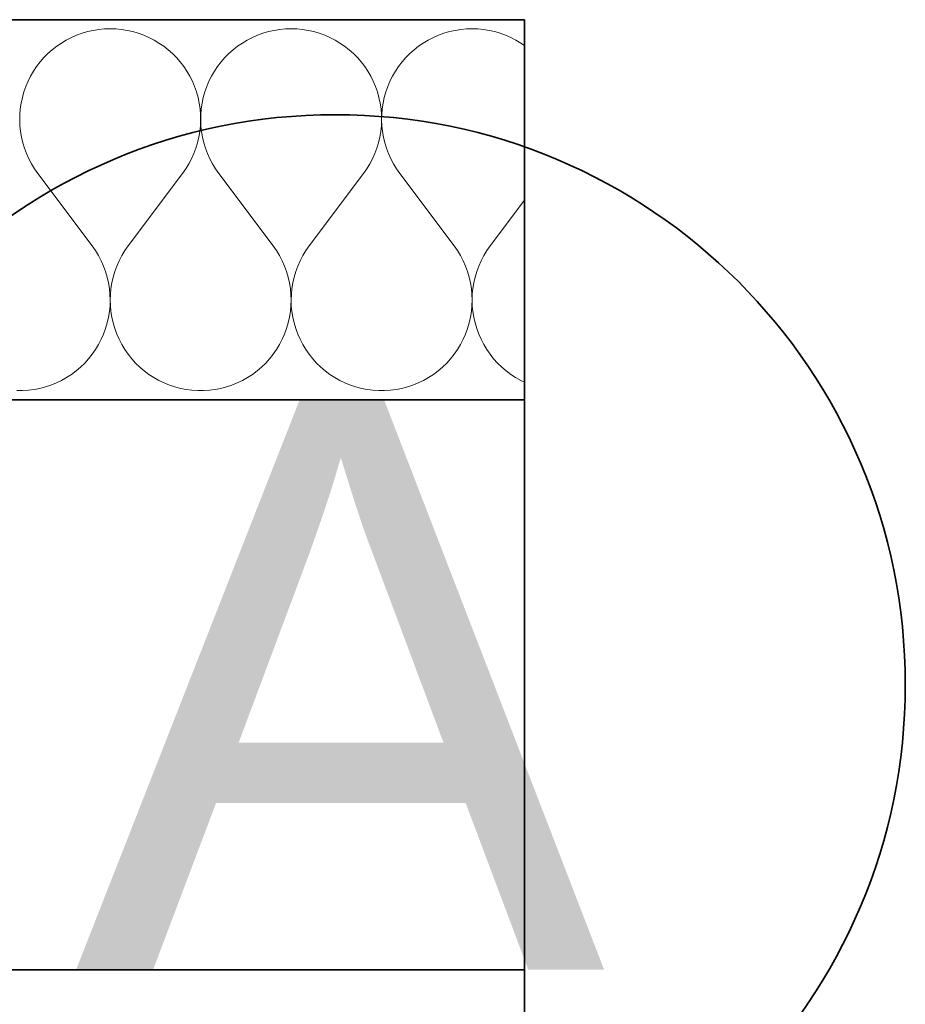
# Model space of a CAD drawing. Header units: millimetres. Extents: x -34676 to 172266, y 39940 to 476087.
# Tile 235 of 256: x 51151 to 51617, y 382943 to 383461. Entities that reach past the tile are written whole.
import ezdxf

# ---------------------------------------------------------------- set-up
doc = ezdxf.new("R2010")
doc.units = ezdxf.units.MM
doc.header["$MEASUREMENT"] = 0
for name, color, linetype in [('#podkład', 252, 'Continuous'), ('- A - ocieplenie', 7, 'Continuous'), ('Konstrukcja - Siatka mod', 7, 'Continuous'), ('Konstrukcja - Ściany zewnętrzne', 7, 'Continuous')]:
    doc.layers.add(name, color=color, linetype=linetype)
doc.styles.add('MtXpl_Arial', font='arial.ttf', dxfattribs={"height": 0.2})

# ---------------------------------------------------------------- blocks, each defined once
blk = doc.blocks.new('uyd')
at = {"layer": '- A - ocieplenie', "color": 252, "linetype": 'Continuous', "lineweight": 35, "ltscale": 100}
for p, q in [((51024.16, 173510.47), (50017.56, 173510.47)), ((51024.16, 173310.47), (51024.16, 173510.47)), ((50017.56, 173310.47), (51024.16, 173310.47)), ((51024.16, 173010.47), (49287.56, 173010.47)), ((51024.16, 172810.47), (51024.16, 173010.47))]:
    blk.add_line(p, q, dxfattribs=at)
at = {"layer": '- A - ocieplenie', "color": 252, "linetype": 'Continuous', "lineweight": 13, "ltscale": 100}
for p, q in [((50800.11, 173505.33), (50797.13, 173504.85)), ((50803.1, 173505.61), (50800.11, 173505.33)), ((50806.12, 173505.71), (50803.1, 173505.61)), ((50809.13, 173505.61), (50806.12, 173505.71)), ((50812.12, 173505.33), (50809.13, 173505.61)), ((50815.1, 173504.85), (50812.12, 173505.33)), ((50895.34, 173505.33), (50892.37, 173504.85)), ((50898.34, 173505.61), (50895.34, 173505.33)), ((50901.35, 173505.71), (50898.34, 173505.61)), ((50904.36, 173505.61), (50901.35, 173505.71)), ((50907.36, 173505.33), (50904.36, 173505.61)), ((50910.34, 173504.85), (50907.36, 173505.33)), ((50990.58, 173505.33), (50987.61, 173504.85)), ((50993.58, 173505.61), (50990.58, 173505.33)), ((50996.59, 173505.71), (50993.58, 173505.61)), ((50999.6, 173505.61), (50996.59, 173505.71)), ((51002.6, 173505.33), (50999.6, 173505.61)), ((51005.58, 173504.85), (51002.6, 173505.33)), ((50785.71, 173501.11), (50783.03, 173499.74)), ((50788.47, 173502.32), (50785.71, 173501.11)), ((50791.3, 173503.34), (50788.47, 173502.32)), ((50794.19, 173504.19), (50791.3, 173503.34)), ((50797.13, 173504.85), (50794.19, 173504.19)), ((50818.04, 173504.19), (50815.1, 173504.85)), ((50820.93, 173503.34), (50818.04, 173504.19)), ((50823.76, 173502.32), (50820.93, 173503.34)), ((50826.52, 173501.11), (50823.76, 173502.32)), ((50829.2, 173499.74), (50826.52, 173501.11)), ((50880.95, 173501.11), (50878.27, 173499.74)), ((50883.71, 173502.32), (50880.95, 173501.11)), ((50886.54, 173503.34), (50883.71, 173502.32)), ((50889.43, 173504.19), (50886.54, 173503.34)), ((50892.37, 173504.85), (50889.43, 173504.19)), ((50913.28, 173504.19), (50910.34, 173504.85)), ((50916.17, 173503.34), (50913.28, 173504.19)), ((50919, 173502.32), (50916.17, 173503.34)), ((50921.76, 173501.11), (50919, 173502.32)), ((50924.44, 173499.74), (50921.76, 173501.11)), ((50976.19, 173501.11), (50973.51, 173499.74)), ((50978.95, 173502.32), (50976.19, 173501.11)), ((50981.78, 173503.34), (50978.95, 173502.32)), ((50984.67, 173504.19), (50981.78, 173503.34)), ((50987.61, 173504.85), (50984.67, 173504.19)), ((51008.51, 173504.19), (51005.58, 173504.85)), ((51011.4, 173503.34), (51008.51, 173504.19)), ((51014.24, 173502.32), (51011.4, 173503.34)), ((51017, 173501.11), (51014.24, 173502.32)), ((51019.68, 173499.74), (51017, 173501.11)), ((50777.96, 173496.49), (50775.59, 173494.63)), ((50780.44, 173498.19), (50777.96, 173496.49)), ((50783.03, 173499.74), (50780.44, 173498.19)), ((50831.79, 173498.19), (50829.2, 173499.74)), ((50834.27, 173496.49), (50831.79, 173498.19)), ((50836.64, 173494.63), (50834.27, 173496.49)), ((50873.2, 173496.49), (50870.82, 173494.63)), ((50875.68, 173498.19), (50873.2, 173496.49)), ((50878.27, 173499.74), (50875.68, 173498.19)), ((50927.03, 173498.19), (50924.44, 173499.74)), ((50929.51, 173496.49), (50927.03, 173498.19)), ((50931.88, 173494.63), (50929.51, 173496.49)), ((50968.43, 173496.49), (50966.06, 173494.63)), ((50970.92, 173498.19), (50968.43, 173496.49)), ((50973.51, 173499.74), (50970.92, 173498.19)), ((51022.26, 173498.19), (51019.68, 173499.74)), ((51024.16, 173496.89), (51022.26, 173498.19)), ((50771.22, 173490.49), (50769.24, 173488.22)), ((50773.34, 173492.63), (50771.22, 173490.49)), ((50775.59, 173494.63), (50773.34, 173492.63)), ((50838.89, 173492.63), (50836.64, 173494.63)), ((50841.01, 173490.49), (50838.89, 173492.63)), ((50842.99, 173488.22), (50841.01, 173490.49)), ((50866.46, 173490.49), (50864.48, 173488.22)), ((50868.58, 173492.63), (50866.46, 173490.49)), ((50870.82, 173494.63), (50868.58, 173492.63)), ((50934.13, 173492.63), (50931.88, 173494.63)), ((50936.25, 173490.49), (50934.13, 173492.63)), ((50938.23, 173488.22), (50936.25, 173490.49)), ((50961.7, 173490.49), (50959.72, 173488.22)), ((50963.81, 173492.63), (50961.7, 173490.49)), ((50966.06, 173494.63), (50963.81, 173492.63)), ((50767.41, 173485.83), (50765.73, 173483.32)), ((50769.24, 173488.22), (50767.41, 173485.83)), ((50844.82, 173485.83), (50842.99, 173488.22)), ((50846.5, 173483.32), (50844.82, 173485.83)), ((50862.65, 173485.83), (50860.97, 173483.32)), ((50864.48, 173488.22), (50862.65, 173485.83)), ((50940.06, 173485.83), (50938.23, 173488.22)), ((50941.74, 173483.32), (50940.06, 173485.83)), ((50957.89, 173485.83), (50956.21, 173483.32)), ((50959.72, 173488.22), (50957.89, 173485.83)), ((50764.22, 173480.72), (50762.87, 173478.03)), ((50765.73, 173483.32), (50764.22, 173480.72)), ((50848.01, 173480.72), (50846.5, 173483.32)), ((50849.36, 173478.03), (50848.01, 173480.72)), ((50859.46, 173480.72), (50858.11, 173478.03)), ((50860.97, 173483.32), (50859.46, 173480.72)), ((50943.25, 173480.72), (50941.74, 173483.32)), ((50944.6, 173478.03), (50943.25, 173480.72)), ((50954.69, 173480.72), (50953.35, 173478.03)), ((50956.21, 173483.32), (50954.69, 173480.72)), ((50761.7, 173475.25), (50760.7, 173472.41)), ((50762.87, 173478.03), (50761.7, 173475.25)), ((50850.53, 173475.25), (50849.36, 173478.03)), ((50851.53, 173472.41), (50850.53, 173475.25)), ((50856.94, 173475.25), (50855.94, 173472.41)), ((50858.11, 173478.03), (50856.94, 173475.25)), ((50945.77, 173475.25), (50944.6, 173478.03)), ((50946.77, 173472.41), (50945.77, 173475.25)), ((50952.17, 173475.25), (50951.18, 173472.41)), ((50953.35, 173478.03), (50952.17, 173475.25)), ((50759.89, 173469.51), (50759.26, 173466.56)), ((50760.7, 173472.41), (50759.89, 173469.51)), ((50852.34, 173469.51), (50851.53, 173472.41)), ((50852.97, 173466.56), (50852.34, 173469.51)), ((50855.12, 173469.51), (50854.49, 173466.56)), ((50855.94, 173472.41), (50855.12, 173469.51)), ((50947.58, 173469.51), (50946.77, 173472.41)), ((50948.21, 173466.56), (50947.58, 173469.51)), ((50950.36, 173469.51), (50949.73, 173466.56)), ((50951.18, 173472.41), (50950.36, 173469.51)), ((50759.26, 173466.56), (50758.81, 173463.58)), ((50853.42, 173463.58), (50852.97, 173466.56)), ((50854.49, 173466.56), (50854.05, 173463.58)), ((50948.65, 173463.58), (50948.21, 173466.56)), ((50949.73, 173466.56), (50949.29, 173463.58)), ((50758.56, 173460.58), (50758.5, 173457.57)), ((50758.81, 173463.58), (50758.56, 173460.58)), ((50853.67, 173460.58), (50853.42, 173463.58)), ((50853.73, 173457.57), (50853.67, 173460.58)), ((50853.8, 173460.58), (50853.74, 173457.57)), ((50854.05, 173463.58), (50853.8, 173460.58)), ((50948.91, 173460.58), (50948.65, 173463.58)), ((50948.97, 173457.57), (50948.91, 173460.58)), ((50949.04, 173460.58), (50948.98, 173457.57)), ((50949.29, 173463.58), (50949.04, 173460.58)), ((50758.5, 173457.57), (50758.63, 173454.56)), ((50758.63, 173454.56), (50758.94, 173451.57)), ((50853.29, 173451.57), (50853.6, 173454.56)), ((50853.6, 173454.56), (50853.73, 173457.57)), ((50853.74, 173457.57), (50853.86, 173454.56)), ((50853.86, 173454.56), (50854.18, 173451.57)), ((50948.52, 173451.57), (50948.84, 173454.56)), ((50948.84, 173454.56), (50948.97, 173457.57)), ((50948.98, 173457.57), (50949.1, 173454.56)), ((50949.1, 173454.56), (50949.42, 173451.57)), ((50758.94, 173451.57), (50759.45, 173448.6)), ((50759.45, 173448.6), (50760.14, 173445.67)), ((50852.09, 173445.67), (50852.78, 173448.6)), ((50852.78, 173448.6), (50853.29, 173451.57)), ((50854.18, 173451.57), (50854.69, 173448.6)), ((50854.69, 173448.6), (50855.38, 173445.67)), ((50947.32, 173445.67), (50948.02, 173448.6)), ((50948.02, 173448.6), (50948.52, 173451.57)), ((50949.42, 173451.57), (50949.93, 173448.6)), ((50949.93, 173448.6), (50950.62, 173445.67)), ((50760.14, 173445.67), (50761.02, 173442.78)), ((50851.21, 173442.78), (50852.09, 173445.67)), ((50855.38, 173445.67), (50856.26, 173442.78)), ((50946.45, 173442.78), (50947.32, 173445.67)), ((50950.62, 173445.67), (50951.5, 173442.78)), ((50761.02, 173442.78), (50762.08, 173439.96)), ((50762.08, 173439.96), (50763.31, 173437.22)), ((50848.92, 173437.22), (50850.15, 173439.96)), ((50850.15, 173439.96), (50851.21, 173442.78)), ((50856.26, 173442.78), (50857.32, 173439.96)), ((50857.32, 173439.96), (50858.55, 173437.22)), ((50944.15, 173437.22), (50945.39, 173439.96)), ((50945.39, 173439.96), (50946.45, 173442.78)), ((50951.5, 173442.78), (50952.56, 173439.96)), ((50952.56, 173439.96), (50953.79, 173437.22)), ((50763.31, 173437.22), (50764.72, 173434.55)), ((50764.72, 173434.55), (50766.29, 173431.98)), ((50845.94, 173431.98), (50847.51, 173434.55)), ((50847.51, 173434.55), (50848.92, 173437.22)), ((50858.55, 173437.22), (50859.96, 173434.55)), ((50859.96, 173434.55), (50861.53, 173431.98)), ((50941.18, 173431.98), (50942.75, 173434.55)), ((50942.75, 173434.55), (50944.15, 173437.22)), ((50953.79, 173437.22), (50955.2, 173434.55)), ((50955.2, 173434.55), (50956.77, 173431.98)), ((50766.29, 173431.98), (50768.02, 173429.52)), ((50796.59, 173391.42), (50768.02, 173429.52)), ((50815.64, 173391.42), (50844.21, 173429.52)), ((50844.21, 173429.52), (50845.94, 173431.98)), ((50861.53, 173431.98), (50863.26, 173429.52)), ((50891.83, 173391.42), (50863.26, 173429.52)), ((50910.88, 173391.42), (50939.45, 173429.52)), ((50939.45, 173429.52), (50941.18, 173431.98)), ((50956.77, 173431.98), (50958.5, 173429.52)), ((50987.07, 173391.42), (50958.5, 173429.52)), ((51006.12, 173391.42), (51024.16, 173415.48)), ((50798.35, 173388.92), (50796.59, 173391.42)), ((50815.64, 173391.42), (50813.88, 173388.92)), ((50893.58, 173388.92), (50891.83, 173391.42)), ((50910.88, 173391.42), (50909.12, 173388.92)), ((50988.82, 173388.92), (50987.07, 173391.42)), ((51006.12, 173391.42), (51004.36, 173388.92)), ((50799.94, 173386.31), (50798.35, 173388.92)), ((50801.35, 173383.6), (50799.94, 173386.31)), ((50812.29, 173386.31), (50810.88, 173383.6)), ((50813.88, 173388.92), (50812.29, 173386.31)), ((50895.17, 173386.31), (50893.58, 173388.92)), ((50896.59, 173383.6), (50895.17, 173386.31)), ((50907.53, 173386.31), (50906.11, 173383.6)), ((50909.12, 173388.92), (50907.53, 173386.31)), ((50990.41, 173386.31), (50988.82, 173388.92)), ((50991.83, 173383.6), (50990.41, 173386.31)), ((51002.77, 173386.31), (51001.35, 173383.6)), ((51004.36, 173388.92), (51002.77, 173386.31)), ((50802.6, 173380.81), (50801.35, 173383.6)), ((50810.88, 173383.6), (50809.63, 173380.81)), ((50897.84, 173380.81), (50896.59, 173383.6)), ((50906.11, 173383.6), (50904.87, 173380.81)), ((50993.07, 173380.81), (50991.83, 173383.6)), ((51001.35, 173383.6), (51000.11, 173380.81)), ((50803.66, 173377.95), (50802.6, 173380.81)), ((50804.53, 173375.02), (50803.66, 173377.95)), ((50808.57, 173377.95), (50807.7, 173375.02)), ((50809.63, 173380.81), (50808.57, 173377.95)), ((50898.9, 173377.95), (50897.84, 173380.81)), ((50899.77, 173375.02), (50898.9, 173377.95)), ((50903.81, 173377.95), (50902.93, 173375.02)), ((50904.87, 173380.81), (50903.81, 173377.95)), ((50994.13, 173377.95), (50993.07, 173380.81)), ((50995.01, 173375.02), (50994.13, 173377.95)), ((50999.05, 173377.95), (50998.17, 173375.02)), ((51000.11, 173380.81), (50999.05, 173377.95)), ((50805.22, 173372.04), (50804.53, 173375.02)), ((50805.71, 173369.02), (50805.22, 173372.04)), ((50807.01, 173372.04), (50806.52, 173369.02)), ((50807.7, 173375.02), (50807.01, 173372.04)), ((50900.46, 173372.04), (50899.77, 173375.02)), ((50900.95, 173369.02), (50900.46, 173372.04)), ((50902.25, 173372.04), (50901.76, 173369.02)), ((50902.93, 173375.02), (50902.25, 173372.04)), ((50995.7, 173372.04), (50995.01, 173375.02)), ((50996.19, 173369.02), (50995.7, 173372.04)), ((50997.49, 173372.04), (50996.99, 173369.02)), ((50998.17, 173375.02), (50997.49, 173372.04)), ((50806.01, 173365.98), (50805.71, 173369.02)), ((50806.12, 173362.93), (50806.01, 173365.98)), ((50806.22, 173365.98), (50806.12, 173362.93)), ((50806.52, 173369.02), (50806.22, 173365.98)), ((50901.25, 173365.98), (50900.95, 173369.02)), ((50901.35, 173362.93), (50901.25, 173365.98)), ((50901.46, 173365.98), (50901.35, 173362.93)), ((50901.76, 173369.02), (50901.46, 173365.98)), ((50996.49, 173365.98), (50996.19, 173369.02)), ((50996.59, 173362.93), (50996.49, 173365.98)), ((50996.69, 173365.98), (50996.59, 173362.93)), ((50996.99, 173369.02), (50996.69, 173365.98)), ((50806.02, 173359.87), (50806.12, 173362.93)), ((50806.12, 173362.93), (50806.21, 173359.87)), ((50901.26, 173359.87), (50901.35, 173362.93)), ((50901.35, 173362.93), (50901.45, 173359.87)), ((50996.5, 173359.87), (50996.59, 173362.93)), ((50996.59, 173362.93), (50996.68, 173359.87)), ((50805.25, 173353.82), (50805.73, 173356.83)), ((50805.73, 173356.83), (50806.02, 173359.87)), ((50806.21, 173359.87), (50806.5, 173356.83)), ((50806.5, 173356.83), (50806.98, 173353.82)), ((50900.49, 173353.82), (50900.97, 173356.83)), ((50900.97, 173356.83), (50901.26, 173359.87)), ((50901.45, 173359.87), (50901.73, 173356.83)), ((50901.73, 173356.83), (50902.22, 173353.82)), ((50995.73, 173353.82), (50996.21, 173356.83)), ((50996.21, 173356.83), (50996.5, 173359.87)), ((50996.68, 173359.87), (50996.97, 173356.83)), ((50996.97, 173356.83), (50997.46, 173353.82)), ((50803.71, 173347.9), (50804.57, 173350.84)), ((50804.57, 173350.84), (50805.25, 173353.82)), ((50806.98, 173353.82), (50807.66, 173350.84)), ((50807.66, 173350.84), (50808.52, 173347.9)), ((50898.95, 173347.9), (50899.81, 173350.84)), ((50899.81, 173350.84), (50900.49, 173353.82)), ((50902.22, 173353.82), (50902.89, 173350.84)), ((50902.89, 173350.84), (50903.76, 173347.9)), ((50994.19, 173347.9), (50995.05, 173350.84)), ((50995.05, 173350.84), (50995.73, 173353.82)), ((50997.46, 173353.82), (50998.13, 173350.84)), ((50998.13, 173350.84), (50999, 173347.9)), ((50801.42, 173342.24), (50802.66, 173345.04)), ((50802.66, 173345.04), (50803.71, 173347.9)), ((50808.52, 173347.9), (50809.57, 173345.04)), ((50809.57, 173345.04), (50810.81, 173342.24)), ((50896.66, 173342.24), (50897.9, 173345.04)), ((50897.9, 173345.04), (50898.95, 173347.9)), ((50903.76, 173347.9), (50904.81, 173345.04)), ((50904.81, 173345.04), (50906.04, 173342.24)), ((50991.9, 173342.24), (50993.13, 173345.04)), ((50993.13, 173345.04), (50994.19, 173347.9)), ((50999, 173347.9), (51000.05, 173345.04)), ((51000.05, 173345.04), (51001.28, 173342.24)), ((50798.43, 173336.91), (50800.01, 173339.53)), ((50800.01, 173339.53), (50801.42, 173342.24)), ((50810.81, 173342.24), (50812.22, 173339.53)), ((50812.22, 173339.53), (50813.8, 173336.91)), ((50893.67, 173336.91), (50895.25, 173339.53)), ((50895.25, 173339.53), (50896.66, 173342.24)), ((50906.04, 173342.24), (50907.45, 173339.53)), ((50907.45, 173339.53), (50909.04, 173336.91)), ((50988.91, 173336.91), (50990.49, 173339.53)), ((50990.49, 173339.53), (50991.9, 173342.24)), ((51001.28, 173342.24), (51002.69, 173339.53)), ((51002.69, 173339.53), (51004.27, 173336.91)), ((50794.78, 173332.01), (50796.69, 173334.41)), ((50796.69, 173334.41), (50798.43, 173336.91)), ((50813.8, 173336.91), (50815.54, 173334.41)), ((50815.54, 173334.41), (50817.45, 173332.01)), ((50890.02, 173332.01), (50891.92, 173334.41)), ((50891.92, 173334.41), (50893.67, 173336.91)), ((50909.04, 173336.91), (50910.78, 173334.41)), ((50910.78, 173334.41), (50912.68, 173332.01)), ((50985.26, 173332.01), (50987.16, 173334.41)), ((50987.16, 173334.41), (50988.91, 173336.91)), ((51004.27, 173336.91), (51006.02, 173334.41)), ((51006.02, 173334.41), (51007.92, 173332.01)), ((50790.54, 173327.62), (50792.73, 173329.75)), ((50792.73, 173329.75), (50794.78, 173332.01)), ((50817.45, 173332.01), (50819.5, 173329.75)), ((50819.5, 173329.75), (50821.69, 173327.62)), ((50885.78, 173327.62), (50887.97, 173329.75)), ((50887.97, 173329.75), (50890.02, 173332.01)), ((50912.68, 173332.01), (50914.74, 173329.75)), ((50914.74, 173329.75), (50916.93, 173327.62)), ((50981.01, 173327.62), (50983.21, 173329.75)), ((50983.21, 173329.75), (50985.26, 173332.01)), ((51007.92, 173332.01), (51009.97, 173329.75)), ((51009.97, 173329.75), (51012.17, 173327.62)), ((50785.77, 173323.81), (50788.21, 173325.64)), ((50788.21, 173325.64), (50790.54, 173327.62)), ((50821.69, 173327.62), (50824.02, 173325.64)), ((50824.02, 173325.64), (50826.47, 173323.81)), ((50881, 173323.81), (50883.45, 173325.64)), ((50883.45, 173325.64), (50885.78, 173327.62)), ((50916.93, 173327.62), (50919.26, 173325.64)), ((50919.26, 173325.64), (50921.7, 173323.81)), ((50976.24, 173323.81), (50978.69, 173325.64)), ((50978.69, 173325.64), (50981.01, 173327.62)), ((51012.17, 173327.62), (51014.49, 173325.64)), ((51014.49, 173325.64), (51016.94, 173323.81)), ((50774.96, 173318.17), (50777.79, 173319.31)), ((50777.79, 173319.31), (50780.54, 173320.64)), ((50780.54, 173320.64), (50783.21, 173322.14)), ((50783.21, 173322.14), (50785.77, 173323.81)), ((50826.47, 173323.81), (50829.03, 173322.14)), ((50829.03, 173322.14), (50831.69, 173320.64)), ((50831.69, 173320.64), (50834.44, 173319.31)), ((50834.44, 173319.31), (50837.27, 173318.17)), ((50870.2, 173318.17), (50873.03, 173319.31)), ((50873.03, 173319.31), (50875.78, 173320.64)), ((50875.78, 173320.64), (50878.44, 173322.14)), ((50878.44, 173322.14), (50881, 173323.81)), ((50921.7, 173323.81), (50924.26, 173322.14)), ((50924.26, 173322.14), (50926.92, 173320.64)), ((50926.92, 173320.64), (50929.68, 173319.31)), ((50929.68, 173319.31), (50932.51, 173318.17)), ((50965.43, 173318.17), (50968.27, 173319.31)), ((50968.27, 173319.31), (50971.02, 173320.64)), ((50971.02, 173320.64), (50973.68, 173322.14)), ((50973.68, 173322.14), (50976.24, 173323.81)), ((51016.94, 173323.81), (51019.5, 173322.14)), ((51019.5, 173322.14), (51022.16, 173320.64)), ((51022.16, 173320.64), (51024.16, 173319.68)), ((50756.97, 173315.25), (50760.02, 173315.25)), ((50760.02, 173315.25), (50763.07, 173315.45)), ((50763.07, 173315.45), (50766.1, 173315.84)), ((50766.1, 173315.84), (50769.1, 173316.43)), ((50769.1, 173316.43), (50772.06, 173317.2)), ((50772.06, 173317.2), (50774.96, 173318.17)), ((50837.27, 173318.17), (50840.17, 173317.2)), ((50840.17, 173317.2), (50843.13, 173316.43)), ((50843.13, 173316.43), (50846.13, 173315.84)), ((50846.13, 173315.84), (50849.16, 173315.45)), ((50849.16, 173315.45), (50852.21, 173315.25)), ((50852.21, 173315.25), (50855.26, 173315.25)), ((50855.26, 173315.25), (50858.31, 173315.45)), ((50858.31, 173315.45), (50861.34, 173315.84)), ((50861.34, 173315.84), (50864.34, 173316.43)), ((50864.34, 173316.43), (50867.3, 173317.2)), ((50867.3, 173317.2), (50870.2, 173318.17)), ((50932.51, 173318.17), (50935.41, 173317.2)), ((50935.41, 173317.2), (50938.36, 173316.43)), ((50938.36, 173316.43), (50941.36, 173315.84)), ((50941.36, 173315.84), (50944.39, 173315.45)), ((50944.39, 173315.45), (50947.44, 173315.25)), ((50947.44, 173315.25), (50950.5, 173315.25)), ((50950.5, 173315.25), (50953.55, 173315.45)), ((50953.55, 173315.45), (50956.58, 173315.84)), ((50956.58, 173315.84), (50959.58, 173316.43)), ((50959.58, 173316.43), (50962.54, 173317.2)), ((50962.54, 173317.2), (50965.43, 173318.17))]:
    blk.add_line(p, q, dxfattribs=at)
at = {"layer": 'Konstrukcja - Siatka mod', "color": 252, "linetype": 'Continuous', "lineweight": 35, "ltscale": 100}
blk.add_circle((50924.58, 173160.47), 300, dxfattribs=at)
at = {"layer": 'Konstrukcja - Ściany zewnętrzne', "color": 252, "linetype": 'Continuous', "lineweight": 35, "ltscale": 100}
for p, q in [((51024.16, 173310.47), (49817.56, 173310.47)), ((51024.16, 173010.47), (51024.16, 173310.47)), ((49817.56, 173010.47), (51024.16, 173010.47))]:
    blk.add_line(p, q, dxfattribs=at)
at = {"layer": 'Konstrukcja - Siatka mod', "color": 252, "linetype": 'Continuous', "lineweight": 13, "style": 'MtXpl_Arial'}
blk.add_text('A', height=300, dxfattribs=at).set_placement((50787.37, 173010.47))

msp = doc.modelspace()

# ---------------------------------------------------------------- block references
at = {"layer": '#podkład'}
msp.add_blockref('uyd', (392.7, 209950.35), dxfattribs=at)

doc.saveas('drawing.dxf')
